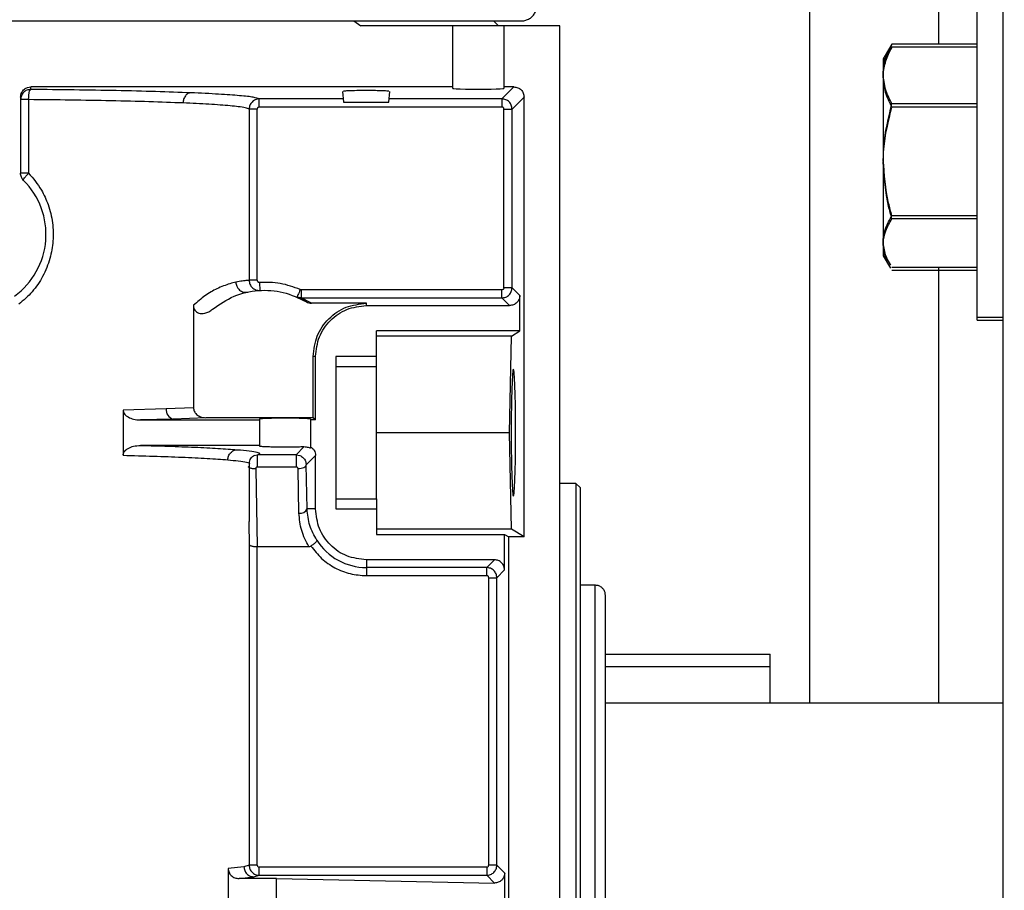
# Model space of a CAD drawing. Header units: inches. Extents: x 170 to 288, y 234 to 248.
# Tile 66 of 256: x 177.196 to 177.323, y 244.664 to 244.777. Entities that reach past the tile are written whole.
import ezdxf

# ---------------------------------------------------------------- set-up
doc = ezdxf.new("R2010")
doc.units = ezdxf.units.IN
doc.header["$LTSCALE"] = 0.25
doc.header["$MEASUREMENT"] = 0
doc.layers.add('ANNOTATIONS', color=1, linetype='Continuous')
doc.layers.add('SLIM E GUIDE MOTOR LH', color=7, linetype='Continuous')
doc.styles.add('ARIAL', font='arial.ttf', dxfattribs={"height": 0.09375})
doc.dimstyles.new('STANDARD$0', dxfattribs={"dimtxt": 0.09375, "dimasz": 0.09375, "dimexe": 0.03125, "dimexo": 0.046875, "dimgap": 0.09, "dimtad": 0, "dimtih": 1, "dimtoh": 1, "dimdec": 4, "dimzin": 0, "dimdsep": 46, "dimtxsty": 'ARIAL', "dimcen": 0.09, "dimadec": 0, "dimazin": 0, "dimtfac": 1, "dimtdec": 4, "dimtofl": 0, "dimtmove": 0, "dimatfit": 1, "dimfxl": 1, "dimtolj": 1, "dimtzin": 0, "dimarcsym": 0})

# ---------------------------------------------------------------- blocks, each defined once
blk = doc.blocks.new('*D8')
at = {"layer": 'ANNOTATIONS', "color": 0, "lineweight": -2, "transparency": 16777216}
for p, q in [((176.9911646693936, 244.7789401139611), (176.9911646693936, 245.4337754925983)), ((177.6157813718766, 244.2824744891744), (177.6157813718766, 245.4337754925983)), ((176.8974146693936, 245.4025254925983), (176.8036646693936, 245.4025254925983)), ((177.7095313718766, 245.4025254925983), (177.8032813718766, 245.4025254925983))]:
    blk.add_line(p, q, dxfattribs=at)
at = {"layer": 'ANNOTATIONS', "color": 0, "transparency": 16777216}
for points in [[(176.8974146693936, 245.4181504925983), (176.8974146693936, 245.3869004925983), (176.9911646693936, 245.4025254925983)], [(177.7095313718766, 245.4181504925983), (177.7095313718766, 245.3869004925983), (177.6157813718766, 245.4025254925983)]]:
    blk.add_solid(points, dxfattribs=at)
at = {"layer": 'defpoints', "color": 0, "transparency": 16777216}
for p in [(177.6157813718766, 245.4025254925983), (176.9911646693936, 244.6851901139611), (177.6157813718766, 244.1887244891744)]:
    blk.add_point(p, dxfattribs=at)
at = {"layer": 'ANNOTATIONS', "color": 0, "transparency": 16777216, "insert": (177.3544832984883, 245.4025254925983), "char_height": 0.09375, "attachment_point": 5, "style": 'ARIAL'}
blk.add_mtext('\\A1;27 1/2"', dxfattribs=at)

msp = doc.modelspace()

# ---------------------------------------------------------------- linework, layer by layer
at = {"layer": 'SLIM E GUIDE MOTOR LH'}
for p, q in [((177.3224144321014, 244.1880811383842), (177.3224144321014, 245.1964911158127)), ((177.314081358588, 244.8644445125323), (177.314081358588, 244.7736571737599)), ((177.2974145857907, 244.785195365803), (177.2974145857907, 244.6886506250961)), ((177.3190809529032, 244.7380058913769), (177.3190812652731, 244.7800694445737)), ((177.1178869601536, 244.7766492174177), (177.2602754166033, 244.7766492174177)), ((177.2386600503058, 244.7766492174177), (177.2395508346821, 244.775993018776)), ((177.2573227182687, 244.775993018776), (177.2566665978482, 244.7766492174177)), ((177.2651967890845, 244.775993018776), (177.2395508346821, 244.775993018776)), ((177.2514173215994, 244.7679356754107), (177.2514173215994, 244.775993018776)), ((177.2579788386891, 244.775993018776), (177.2579788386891, 244.7679356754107)), ((177.2651967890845, 244.5030271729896), (177.2651967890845, 244.775993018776)), ((177.3080642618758, 244.7736571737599), (177.3079081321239, 244.7733410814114)), ((177.3190812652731, 244.7736571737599), (177.3080642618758, 244.7736571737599)), ((177.3078824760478, 244.7729586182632), (177.306947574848, 244.7713392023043)), ((177.3078827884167, 244.7733555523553), (177.3069478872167, 244.7717361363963)), ((177.308063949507, 244.7732602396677), (177.3079078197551, 244.7729441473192)), ((177.3190809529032, 244.7732602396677), (177.308063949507, 244.7732602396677)), ((177.3069478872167, 244.7717361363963), (177.306947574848, 244.7463391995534)), ((177.1969552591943, 244.7677902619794), (177.1969552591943, 244.7681190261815)), ((177.2514173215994, 244.7681190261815), (177.1969552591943, 244.7681190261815)), ((177.2371660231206, 244.7675462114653), (177.2372880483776, 244.7661505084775)), ((177.2431609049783, 244.7661505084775), (177.2432829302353, 244.7675462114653)), ((177.2592920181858, 244.7681190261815), (177.2577463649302, 244.7665733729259)), ((177.2592920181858, 244.7681190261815), (177.2579788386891, 244.7681190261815)), ((177.1956430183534, 244.7668058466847), (177.1956430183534, 244.756991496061)), ((177.196678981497, 244.7664787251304), (177.196678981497, 244.756991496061)), ((177.2264434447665, 244.7655241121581), (177.2264434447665, 244.7665733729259)), ((177.2372511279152, 244.7665733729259), (177.2264434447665, 244.7665733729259)), ((177.2372880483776, 244.7661505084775), (177.2431609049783, 244.7661505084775)), ((177.2577463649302, 244.7665733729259), (177.2431978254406, 244.7665733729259)), ((177.2577463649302, 244.7665733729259), (177.2577463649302, 244.7655241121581)), ((177.2590579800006, 244.7652618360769), (177.2606036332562, 244.7668074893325)), ((177.2606036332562, 244.7100409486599), (177.2606036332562, 244.7668074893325)), ((177.3190812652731, 244.7659219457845), (177.3080642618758, 244.7659219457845)), ((177.2251324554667, 244.7652619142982), (177.2251324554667, 244.7431641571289)), ((177.2261812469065, 244.7431641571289), (177.2261812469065, 244.7652619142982)), ((177.2577463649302, 244.7655241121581), (177.2264434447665, 244.7655241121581)), ((177.2580085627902, 244.7652618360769), (177.2590579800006, 244.7652618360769)), ((177.2580085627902, 244.742211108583), (177.2580085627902, 244.7652618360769)), ((177.2590579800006, 244.742211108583), (177.2590579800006, 244.7652618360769)), ((177.3190809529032, 244.7655250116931), (177.308063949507, 244.7655250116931)), ((177.3190809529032, 244.7511039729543), (177.308063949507, 244.7511039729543)), ((177.3190812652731, 244.7515009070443), (177.3080642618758, 244.7515009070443)), ((177.306947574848, 244.7463391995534), (177.3078824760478, 244.7447197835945)), ((177.3069478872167, 244.7467361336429), (177.3078827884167, 244.7451167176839)), ((177.3190809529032, 244.74441816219), (177.308063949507, 244.74441816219)), ((177.3190812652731, 244.7448150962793), (177.3080642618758, 244.7448150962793)), ((177.314081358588, 244.7448150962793), (177.314081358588, 244.6886506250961)), ((177.2261812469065, 244.7431641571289), (177.2251324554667, 244.7431641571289)), ((177.2264594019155, 244.7429021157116), (177.2265210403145, 244.7418541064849)), ((177.2318347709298, 244.7419487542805), (177.2317296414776, 244.7419705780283)), ((177.2318347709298, 244.7419487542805), (177.2318347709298, 244.740899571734)), ((177.2577463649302, 244.7419487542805), (177.2318347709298, 244.7419487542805)), ((177.2590579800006, 244.742211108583), (177.2580085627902, 244.742211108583)), ((177.2600535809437, 244.7412153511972), (177.2590579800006, 244.742211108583)), ((177.2325206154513, 244.7403880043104), (177.2313122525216, 244.7410072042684)), ((177.2331961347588, 244.7402016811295), (177.2318347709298, 244.740899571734)), ((177.2318347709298, 244.740899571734), (177.2577463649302, 244.740899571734)), ((177.2587419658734, 244.7399038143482), (177.2577463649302, 244.740899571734)), ((177.2600535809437, 244.736622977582), (177.2600535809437, 244.7412153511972)), ((177.2179526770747, 244.7399350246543), (177.2179526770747, 244.7267235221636)), ((177.2402623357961, 244.7402016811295), (177.2331961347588, 244.7402016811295)), ((177.2402623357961, 244.7399038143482), (177.2402623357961, 244.7402016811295)), ((177.2402623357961, 244.7399038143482), (177.2587419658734, 244.7399038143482)), ((177.3190809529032, 244.7380058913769), (177.3224141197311, 244.7380058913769)), ((177.3190812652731, 244.7384028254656), (177.3224144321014, 244.7384028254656)), ((177.2600535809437, 244.736622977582), (177.241574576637, 244.736622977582)), ((177.241574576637, 244.732019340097), (177.241574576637, 244.736622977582)), ((177.2589772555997, 244.7359667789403), (177.241574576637, 244.7359667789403)), ((177.2587260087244, 244.7234996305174), (177.2589772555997, 244.7359667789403)), ((177.2589772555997, 244.7359667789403), (177.2600535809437, 244.736622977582)), ((177.2337008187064, 244.7333421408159), (177.2334026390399, 244.7333421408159)), ((177.2334026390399, 244.7254378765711), (177.2334026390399, 244.7333421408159)), ((177.2337008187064, 244.7251400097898), (177.2337008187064, 244.7333421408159)), ((177.241574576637, 244.7333421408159), (177.2363253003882, 244.7333421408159)), ((177.2363253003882, 244.7333421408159), (177.2363253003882, 244.7136570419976)), ((177.241574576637, 244.732019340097), (177.2363253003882, 244.732019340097)), ((177.214421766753, 244.7265772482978), (177.2088646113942, 244.7264148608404)), ((177.2179526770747, 244.7267235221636), (177.214421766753, 244.7265772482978)), ((177.2088646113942, 244.7264148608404), (177.2088646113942, 244.7205844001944)), ((177.2153432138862, 244.7252657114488), (177.2111051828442, 244.7251400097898)), ((177.219544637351, 244.7254378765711), (177.2153432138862, 244.7252657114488)), ((177.2334026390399, 244.7254378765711), (177.219544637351, 244.7254378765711)), ((177.226482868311, 244.7252546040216), (177.226482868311, 244.7217445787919)), ((177.2337008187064, 244.7251400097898), (177.2334026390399, 244.7254378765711)), ((177.2111051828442, 244.7251400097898), (177.226482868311, 244.7251400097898)), ((177.2337008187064, 244.7251400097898), (177.2330443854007, 244.7251400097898)), ((177.2330443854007, 244.7251400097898), (177.2330443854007, 244.7214949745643)), ((177.2587260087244, 244.7234996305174), (177.241574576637, 244.7234996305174)), ((177.2589772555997, 244.7110324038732), (177.2587260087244, 244.7234996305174)), ((177.226482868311, 244.7218591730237), (177.2111051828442, 244.7218591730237)), ((177.2311811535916, 244.7206512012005), (177.2321977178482, 244.7216677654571)), ((177.2257369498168, 244.7205567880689), (177.2262275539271, 244.7206512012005)), ((177.2311811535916, 244.7206512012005), (177.2262275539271, 244.7206512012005)), ((177.2311811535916, 244.7206512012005), (177.2316670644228, 244.7205578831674)), ((177.2324977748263, 244.7193448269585), (177.2337008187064, 244.7205476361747)), ((177.2337008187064, 244.7136570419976), (177.2337008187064, 244.7205476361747)), ((177.2251706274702, 244.7120244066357), (177.2251706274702, 244.7194924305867)), ((177.2262275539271, 244.7190770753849), (177.2311811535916, 244.7190770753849)), ((177.232612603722, 244.7136571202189), (177.2324977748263, 244.7193448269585)), ((177.2259794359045, 244.718818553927), (177.2261843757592, 244.7087938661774)), ((177.2315631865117, 244.7131321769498), (177.2314486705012, 244.7188198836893)), ((177.2672965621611, 244.7169379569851), (177.2651967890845, 244.7169379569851)), ((177.2678212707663, 244.7164130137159), (177.2672965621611, 244.7169379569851)), ((177.2672965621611, 244.7169379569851), (177.2672965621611, 244.6119510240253)), ((177.2678212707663, 244.7164130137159), (177.2678212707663, 244.6124759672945)), ((177.2363253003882, 244.7149799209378), (177.241574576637, 244.7149799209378)), ((177.241574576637, 244.7149799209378), (177.241574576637, 244.7103762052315)), ((177.2337008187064, 244.7136570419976), (177.232612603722, 244.7136571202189)), ((177.2363253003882, 244.7136570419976), (177.241574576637, 244.7136570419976)), ((177.2250761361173, 244.7120244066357), (177.2250808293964, 244.7117737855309)), ((177.2250808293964, 244.7117737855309), (177.2251324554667, 244.7090751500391)), ((177.2589772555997, 244.7110324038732), (177.241574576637, 244.7110324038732)), ((177.241574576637, 244.7103762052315), (177.2580852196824, 244.7103762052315)), ((177.2580852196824, 244.7103762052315), (177.2586349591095, 244.7100409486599)), ((177.2580852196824, 244.7057838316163), (177.2580852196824, 244.7103762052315)), ((177.2586349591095, 244.6188480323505), (177.2586349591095, 244.7100409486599)), ((177.2606036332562, 244.7100409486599), (177.2586349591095, 244.7100409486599)), ((177.2606036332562, 244.7100409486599), (177.2589772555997, 244.7110324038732)), ((177.2251324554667, 244.7090751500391), (177.2251324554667, 244.6676890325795)), ((177.2261812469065, 244.6676890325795), (177.2261843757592, 244.7087938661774)), ((177.2261843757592, 244.7087938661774), (177.232823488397, 244.7087938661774)), ((177.2567736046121, 244.7070953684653), (177.2402623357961, 244.7070953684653)), ((177.2402623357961, 244.7070953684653), (177.2402623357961, 244.7050504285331)), ((177.2557776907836, 244.7060996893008), (177.2567736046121, 244.7070953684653)), ((177.2557776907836, 244.7060996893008), (177.2402623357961, 244.7060996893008)), ((177.2402623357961, 244.7050504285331), (177.2557776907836, 244.7050504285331)), ((177.257089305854, 244.7047881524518), (177.2580852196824, 244.7057838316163)), ((177.2560402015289, 244.7047881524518), (177.257089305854, 244.7047881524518)), ((177.2560402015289, 244.6676891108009), (177.2560402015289, 244.7047881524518)), ((177.257089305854, 244.6676891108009), (177.257089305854, 244.7047881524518)), ((177.2697899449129, 244.7038145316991), (177.2678212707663, 244.7038145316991)), ((177.2697899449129, 244.6250745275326), (177.2697899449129, 244.7038145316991)), ((177.2711021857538, 244.6949006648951), (177.2923621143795, 244.6949006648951)), ((177.2923621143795, 244.6886506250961), (177.2923621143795, 244.6949006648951)), ((177.2711021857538, 244.6933381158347), (177.2923621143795, 244.6933381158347)), ((177.2711021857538, 244.6886506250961), (177.3224144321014, 244.6886506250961)), ((177.2244622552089, 244.6674915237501), (177.2224363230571, 244.6672503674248)), ((177.2224363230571, 244.6672503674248), (177.2224363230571, 244.6616386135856)), ((177.2251324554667, 244.6676890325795), (177.2244622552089, 244.6674915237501)), ((177.2261812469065, 244.6676890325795), (177.2251324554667, 244.6676890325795)), ((177.2264434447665, 244.6663775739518), (177.2264434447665, 244.6674268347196)), ((177.2557776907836, 244.6674268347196), (177.2264434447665, 244.6674268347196)), ((177.2557776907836, 244.6674268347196), (177.2557776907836, 244.6663775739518)), ((177.257089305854, 244.6676891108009), (177.2560402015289, 244.6676891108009)), ((177.2581064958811, 244.6666721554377), (177.257089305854, 244.6676891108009)), ((177.2238336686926, 244.6659547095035), (177.2257488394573, 244.6661799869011)), ((177.2286408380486, 244.6659547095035), (177.2238336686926, 244.6659547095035)), ((177.2257488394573, 244.6661799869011), (177.2264434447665, 244.6663775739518)), ((177.2264434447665, 244.6663775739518), (177.2557776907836, 244.6663775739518)), ((177.2286408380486, 244.6629342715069), (177.2286408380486, 244.6659547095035)), ((177.2286408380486, 244.6659547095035), (177.2567679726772, 244.6653876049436)), ((177.2567679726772, 244.6653876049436), (177.2557776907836, 244.6663775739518)), ((177.2581064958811, 244.6622167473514), (177.2581064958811, 244.6666721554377))]:
    msp.add_line(p, q, dxfattribs=at)
at = {"layer": 'SLIM E GUIDE MOTOR LH', "flags": 128}
msp.add_lwpolyline([(177.2317296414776, 244.7419705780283), (177.2316482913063, 244.7417826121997), (177.2315700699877, 244.7416019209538), (177.2314977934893, 244.7414353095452), (177.2314345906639, 244.7412893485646), (177.2313826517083, 244.7411695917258), (177.2313441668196, 244.741080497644), (177.2313203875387, 244.741025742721), (177.2313122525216, 244.7410072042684)], dxfattribs=at)
at = {"layer": 'SLIM E GUIDE MOTOR LH'}
for centre, radius, start, end in [((177.1890812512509, 244.7490901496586), 0.009842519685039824, 306.0318790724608, 45.09912784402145), ((177.2156203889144, 244.7264399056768), 0.001206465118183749, 173.463342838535, 256.7181505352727), ((177.2317362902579, 244.7140976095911), 0.000980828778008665, 259.8347831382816, 333.3089846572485), ((177.2402623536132, 244.7136570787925), 0.007557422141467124, 212.1655892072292, 270.0000000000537)]:
    msp.add_arc(centre, radius, start, end, dxfattribs=at)
for centre, major_axis, ratio, start_param, end_param in [((177.2546980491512, 244.7679357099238), (0.003280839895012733, 0), 0.03492076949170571, 3.14159265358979, 6.283185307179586), ((177.2592287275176, 244.7234995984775), (0, 0.008202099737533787), 0.0349207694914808, 4.71238898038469, 7.853981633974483), ((177.2592287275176, 244.7234995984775), (0, 0.008202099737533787), 0.0349207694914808, 1.570796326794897, 4.71238898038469)]:
    msp.add_ellipse(centre, major_axis=major_axis, ratio=ratio, start_param=start_param, end_param=end_param, dxfattribs=at)
for points, knots in [([(177.2602754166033, 244.7766492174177), (177.2603689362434, 244.7766532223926), (177.2606364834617, 244.7766646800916), (177.2610730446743, 244.7767925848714), (177.2615355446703, 244.7770726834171), (177.2619048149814, 244.777470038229), (177.262143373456, 244.7779337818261), (177.2622563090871, 244.7784109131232), (177.2622372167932, 244.7787207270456), (177.2622281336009, 244.7788681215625)], [0, 0, 0, 0, 0.08410297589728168, 0.240607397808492, 0.4029511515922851, 0.5653592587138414, 0.7218626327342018, 0.8676756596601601, 1, 1, 1, 1]), ([(177.3069478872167, 244.7697895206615), (177.3069492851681, 244.7698812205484), (177.3069598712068, 244.7705756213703), (177.3072027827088, 244.7718843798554), (177.307775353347, 244.7730626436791), (177.3080642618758, 244.7736571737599)], [0, 0, 0, 0, 0.07009360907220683, 0.530786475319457, 1, 1, 1, 1]), ([(177.306947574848, 244.7693925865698), (177.3069489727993, 244.7694842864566), (177.3069595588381, 244.7701786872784), (177.3072024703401, 244.7714874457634), (177.3077750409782, 244.772665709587), (177.308063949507, 244.7732602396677)], [0, 0, 0, 0, 0.07009360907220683, 0.530786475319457, 1, 1, 1, 1]), ([(177.3080642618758, 244.7659219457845), (177.3077521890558, 244.7665500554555), (177.3071223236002, 244.7678177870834), (177.3070063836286, 244.7691283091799), (177.3069478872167, 244.7697895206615)], [0, 0, 0, 0, 0.4954594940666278, 1, 1, 1, 1]), ([(177.308063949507, 244.7655250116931), (177.307751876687, 244.7661531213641), (177.3071220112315, 244.7674208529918), (177.3070060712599, 244.7687313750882), (177.306947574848, 244.7693925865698)], [0, 0, 0, 0, 0.4954594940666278, 1, 1, 1, 1]), ([(177.1956430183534, 244.7668058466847), (177.195649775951, 244.7669095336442), (177.195663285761, 244.7671168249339), (177.195773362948, 244.7673984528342), (177.1959290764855, 244.7676411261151), (177.1961741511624, 244.767882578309), (177.1965224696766, 244.7680795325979), (177.1968187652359, 244.7681065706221), (177.1969552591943, 244.7681190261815)], [0, 0, 0, 0, 0.1508876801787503, 0.3016551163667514, 0.4352185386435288, 0.5691253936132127, 0.8015097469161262, 1, 1, 1, 1]), ([(177.1969552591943, 244.7677902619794), (177.1967833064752, 244.767770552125), (177.1964393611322, 244.7677311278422), (177.1960055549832, 244.7674278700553), (177.1957020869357, 244.7669943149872), (177.195662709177, 244.7666505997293), (177.1956430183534, 244.7664787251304)], [0, 0, 0, 0, 0.2499837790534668, 0.5000255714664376, 0.749988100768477, 1, 1, 1, 1]), ([(177.196678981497, 244.7664787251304), (177.1966837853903, 244.766640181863), (177.1966937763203, 244.7669759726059), (177.1967582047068, 244.7674121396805), (177.1968500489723, 244.7677192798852), (177.1969210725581, 244.7677671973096), (177.1969552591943, 244.7677902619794)], [0, 0, 0, 0, 0.240120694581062, 0.4993926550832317, 0.7590366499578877, 1, 1, 1, 1]), ([(177.217606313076, 244.7673582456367), (177.2161416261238, 244.7674128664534), (177.2132566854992, 244.7675204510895), (177.2080972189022, 244.767643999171), (177.2026691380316, 244.767737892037), (177.1988389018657, 244.7677729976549), (177.1969552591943, 244.7677902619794)], [0, 0, 0, 0, 0.2619238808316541, 0.5159019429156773, 0.7619291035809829, 1, 1, 1, 1]), ([(177.217606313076, 244.7673582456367), (177.2174815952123, 244.7673373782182), (177.2172900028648, 244.7673053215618), (177.2170590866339, 244.7671385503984), (177.2169001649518, 244.7669687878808), (177.216771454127, 244.7667601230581), (177.2166454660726, 244.766458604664), (177.2166211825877, 244.7662090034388), (177.2166053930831, 244.7660467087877)], [0, 0, 0, 0, 0.2406071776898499, 0.3696222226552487, 0.5011432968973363, 0.632477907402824, 0.7610313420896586, 1, 1, 1, 1]), ([(177.2264434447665, 244.7665733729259), (177.2262531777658, 244.7666447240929), (177.2258726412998, 244.7667874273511), (177.2240258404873, 244.7669932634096), (177.221363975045, 244.7671878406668), (177.2188588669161, 244.7673014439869), (177.217606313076, 244.7673582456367)], [0, 0, 0, 0, 0.2499989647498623, 0.5000011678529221, 0.7500006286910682, 1, 1, 1, 1]), ([(177.2387404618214, 244.7676359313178), (177.238424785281, 244.7676281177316), (177.2378041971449, 244.7676127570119), (177.2373081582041, 244.7675776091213), (177.2373080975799, 244.7675546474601), (177.2373080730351, 244.7675453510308)], [0, 0, 0, 0, 0.3812431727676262, 0.7494855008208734, 1, 1, 1, 1]), ([(177.2431408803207, 244.7675466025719), (177.2431562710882, 244.7675510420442), (177.2431961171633, 244.7675625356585), (177.243030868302, 244.7675813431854), (177.2427656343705, 244.7676009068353), (177.2423729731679, 244.7676175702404), (177.2417778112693, 244.7676349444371), (177.2409222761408, 244.7676489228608), (177.2397865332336, 244.7676517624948), (177.239101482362, 244.7676413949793), (177.2387404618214, 244.7676359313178)], [0, 0, 0, 0, 0.06243936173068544, 0.1616529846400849, 0.2677670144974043, 0.369002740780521, 0.4654039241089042, 0.6428271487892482, 0.8117705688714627, 1, 1, 1, 1]), ([(177.2592920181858, 244.7681190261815), (177.2594639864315, 244.7680993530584), (177.2598077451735, 244.7680600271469), (177.2602411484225, 244.7677565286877), (177.260544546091, 244.7673231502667), (177.2605839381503, 244.7669793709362), (177.2606036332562, 244.7668074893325)], [0, 0, 0, 0, 0.2501149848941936, 0.4999714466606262, 0.7499974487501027, 1, 1, 1, 1]), ([(177.196678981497, 244.7664787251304), (177.1965366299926, 244.7664787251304), (177.1962519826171, 244.7664787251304), (177.1959167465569, 244.7664787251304), (177.1956867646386, 244.7664787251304), (177.1956575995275, 244.7664787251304), (177.1956430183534, 244.7664787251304)], [0, 0, 0, 0, 0.2500449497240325, 0.4999921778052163, 0.7500197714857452, 1, 1, 1, 1]), ([(177.2166053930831, 244.7660467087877), (177.2151896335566, 244.7661012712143), (177.2124026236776, 244.7662086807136), (177.2074200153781, 244.7663316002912), (177.2021847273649, 244.7664259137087), (177.1984932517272, 244.766461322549), (177.196678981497, 244.7664787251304)], [0, 0, 0, 0, 0.2623672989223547, 0.5164861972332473, 0.7623647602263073, 1, 1, 1, 1]), ([(177.2251324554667, 244.7652619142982), (177.2250049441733, 244.7653175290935), (177.224768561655, 244.7654206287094), (177.2238426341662, 244.7655601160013), (177.22272567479, 244.7656793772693), (177.2214398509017, 244.765783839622), (177.2199693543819, 244.7658799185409), (177.218373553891, 244.765967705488), (177.2171852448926, 244.766020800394), (177.2166053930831, 244.7660467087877)], [0, 0, 0, 0, 0.1951849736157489, 0.3618370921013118, 0.4999429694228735, 0.6335626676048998, 0.7614479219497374, 0.8835952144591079, 1, 1, 1, 1]), ([(177.2264434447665, 244.7665733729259), (177.2263548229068, 244.7665679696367), (177.2261783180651, 244.7665572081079), (177.2258435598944, 244.7664490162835), (177.2254830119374, 244.7662006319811), (177.2251890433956, 244.7657645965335), (177.2251511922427, 244.7654283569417), (177.2251324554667, 244.7652619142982)], [0, 0, 0, 0, 0.129654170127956, 0.2582273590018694, 0.5102850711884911, 0.757585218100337, 1, 1, 1, 1]), ([(177.2590579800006, 244.7652618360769), (177.2590381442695, 244.7654335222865), (177.2589984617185, 244.765776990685), (177.25869509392, 244.766210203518), (177.2582618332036, 244.7665138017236), (177.2579182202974, 244.7665535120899), (177.2577463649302, 244.7665733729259)], [0, 0, 0, 0, 0.2498807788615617, 0.4999012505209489, 0.7498794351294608, 1, 1, 1, 1]), ([(177.3069478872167, 244.7587114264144), (177.3069617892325, 244.7593124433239), (177.3070182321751, 244.7617526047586), (177.3076147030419, 244.764130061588), (177.3080642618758, 244.7659219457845)], [0, 0, 0, 0, 0.2463021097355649, 1, 1, 1, 1]), ([(177.2261812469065, 244.7652619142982), (177.2260476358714, 244.7652619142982), (177.2257804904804, 244.7652619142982), (177.2254400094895, 244.7652619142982), (177.2251954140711, 244.7652619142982), (177.225153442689, 244.7652619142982), (177.2251324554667, 244.7652619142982)], [0, 0, 0, 0, 0.2501014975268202, 0.5000594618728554, 0.7500114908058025, 1, 1, 1, 1]), ([(177.2264434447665, 244.7655241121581), (177.2264088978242, 244.765520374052), (177.2263399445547, 244.7655129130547), (177.2262540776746, 244.7654516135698), (177.2261922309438, 244.7653657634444), (177.2261849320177, 244.7652967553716), (177.2261812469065, 244.7652619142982)], [0, 0, 0, 0, 0.250520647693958, 0.500021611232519, 0.7475688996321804, 1, 1, 1, 1]), ([(177.2580085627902, 244.7652618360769), (177.2580047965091, 244.765296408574), (177.2579972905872, 244.7653653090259), (177.2579360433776, 244.7654512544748), (177.25785018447, 244.7655130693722), (177.2577811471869, 244.7655204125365), (177.2577463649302, 244.7655241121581)], [0, 0, 0, 0, 0.2507427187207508, 0.4997118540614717, 0.7479456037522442, 1, 1, 1, 1]), ([(177.306947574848, 244.7583144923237), (177.3069614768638, 244.7589155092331), (177.3070179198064, 244.7613556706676), (177.3076143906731, 244.7637331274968), (177.308063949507, 244.7655250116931)], [0, 0, 0, 0, 0.2463021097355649, 1, 1, 1, 1]), ([(177.308063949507, 244.7511039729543), (177.3079133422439, 244.7516427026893), (177.3072566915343, 244.7539915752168), (177.3070821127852, 244.7564330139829), (177.306947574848, 244.7583144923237)], [0, 0, 0, 0, 0.2293567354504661, 1, 1, 1, 1]), ([(177.3080642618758, 244.7515009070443), (177.3079136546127, 244.7520396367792), (177.307257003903, 244.7543885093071), (177.3070824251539, 244.7568299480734), (177.3069478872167, 244.7587114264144)], [0, 0, 0, 0, 0.2293567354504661, 1, 1, 1, 1]), ([(177.196678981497, 244.756991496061), (177.1972686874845, 244.7562895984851), (177.1983007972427, 244.7550611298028), (177.1992896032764, 244.7528415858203), (177.1998288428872, 244.7506161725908), (177.199890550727, 244.7482478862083), (177.1994823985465, 244.7458921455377), (177.1985769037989, 244.7436592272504), (177.1972225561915, 244.7416235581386), (177.1960130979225, 244.7405849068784), (177.1954127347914, 244.7400693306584)], [0, 0, 0, 0, 0.1439182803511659, 0.2518873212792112, 0.3784536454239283, 0.499882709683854, 0.6187832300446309, 0.7494180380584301, 0.8756135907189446, 1, 1, 1, 1]), ([(177.1960288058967, 244.7560619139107), (177.1959713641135, 244.7561261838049), (177.1958564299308, 244.7562547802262), (177.1957362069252, 244.7564852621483), (177.1956577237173, 244.7567331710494), (177.1956479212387, 244.7569053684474), (177.1956430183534, 244.756991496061)], [0, 0, 0, 0, 0.2498922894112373, 0.5000047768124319, 0.7499184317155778, 1, 1, 1, 1]), ([(177.196678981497, 244.756991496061), (177.1965366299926, 244.756991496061), (177.1962519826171, 244.756991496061), (177.1959167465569, 244.756991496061), (177.1956867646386, 244.756991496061), (177.1956575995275, 244.756991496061), (177.1956430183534, 244.756991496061)], [0, 0, 0, 0, 0.2500449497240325, 0.4999921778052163, 0.7500197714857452, 1, 1, 1, 1]), ([(177.1960288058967, 244.7560619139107), (177.1960233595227, 244.7560883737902), (177.1960120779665, 244.756143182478), (177.1961443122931, 244.7563637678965), (177.1963724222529, 244.7566590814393), (177.1965788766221, 244.7568829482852), (177.196678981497, 244.756991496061)], [0, 0, 0, 0, 0.24032685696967, 0.4978102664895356, 0.7564999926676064, 1, 1, 1, 1]), ([(177.306947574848, 244.7477611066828), (177.3069489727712, 244.7478403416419), (177.3069595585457, 244.7484403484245), (177.3072024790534, 244.7495718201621), (177.3077750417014, 244.7505901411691), (177.308063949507, 244.7511039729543)], [0, 0, 0, 0, 0.07009321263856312, 0.5307809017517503, 1, 1, 1, 1]), ([(177.3069478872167, 244.7481580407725), (177.3069492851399, 244.7482372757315), (177.3069598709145, 244.7488372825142), (177.3072027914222, 244.7499687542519), (177.3077753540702, 244.750987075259), (177.3080642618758, 244.7515009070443)], [0, 0, 0, 0, 0.07009321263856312, 0.5307809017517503, 1, 1, 1, 1]), ([(177.3079081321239, 244.7451311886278), (177.3076598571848, 244.7455695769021), (177.307098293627, 244.7465611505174), (177.3070017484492, 244.7475861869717), (177.3069478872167, 244.7481580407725)], [0, 0, 0, 0, 0.4421136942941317, 1, 1, 1, 1]), ([(177.3079078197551, 244.7447342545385), (177.307659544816, 244.7451726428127), (177.3070979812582, 244.7461642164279), (177.3070014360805, 244.7471892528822), (177.306947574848, 244.7477611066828)], [0, 0, 0, 0, 0.4421136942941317, 1, 1, 1, 1]), ([(177.2251324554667, 244.7431641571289), (177.2250505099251, 244.7431586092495), (177.2248906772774, 244.7431477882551), (177.2243060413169, 244.743094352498), (177.2237142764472, 244.742980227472), (177.2234215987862, 244.7429237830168)], [0, 0, 0, 0, 0.3471524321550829, 0.6771117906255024, 1, 1, 1, 1]), ([(177.2251324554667, 244.7431641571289), (177.2251519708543, 244.7429901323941), (177.2251816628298, 244.742725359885), (177.2253586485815, 244.7424122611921), (177.2255740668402, 244.7421583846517), (177.2258620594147, 244.7419697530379), (177.2262033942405, 244.7418585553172), (177.2264104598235, 244.741855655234), (177.2265210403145, 244.7418541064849)], [0, 0, 0, 0, 0.2431544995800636, 0.3699510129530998, 0.4997905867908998, 0.7098443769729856, 0.845046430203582, 0.9999999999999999, 0.9999999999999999, 0.9999999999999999, 0.9999999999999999]), ([(177.2261812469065, 244.7431641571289), (177.2261850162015, 244.7431282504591), (177.2261906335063, 244.7430747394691), (177.2262269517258, 244.7430125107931), (177.2262622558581, 244.7429719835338), (177.2263045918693, 244.7429388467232), (177.2263690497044, 244.7429063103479), (177.2264230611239, 244.7429038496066), (177.2264594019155, 244.7429021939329)], [0, 0, 0, 0, 0.2497482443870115, 0.372194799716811, 0.4995108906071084, 0.6259266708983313, 0.7483102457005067, 0.9999999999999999, 0.9999999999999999, 0.9999999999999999, 0.9999999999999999]), ([(177.2234215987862, 244.7429237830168), (177.2231696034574, 244.7428626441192), (177.2226878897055, 244.7427457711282), (177.2218461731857, 244.7424617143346), (177.2207931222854, 244.7420064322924), (177.2194936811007, 244.7412953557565), (177.2184475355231, 244.7403718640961), (177.2179526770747, 244.7399350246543)], [0, 0, 0, 0, 0.1878881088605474, 0.3591665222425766, 0.5142804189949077, 0.7702399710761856, 1, 1, 1, 1]), ([(177.2204172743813, 244.7394385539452), (177.2213083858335, 244.7400556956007), (177.2230906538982, 244.7412900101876), (177.2263063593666, 244.7419877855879), (177.229591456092, 244.7417999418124), (177.2315442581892, 244.7408586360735), (177.2325206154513, 244.7403880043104)], [0, 0, 0, 0, 0.250000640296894, 0.5000139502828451, 0.7500181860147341, 1, 1, 1, 1]), ([(177.2234215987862, 244.7429237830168), (177.2234283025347, 244.7428355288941), (177.2234422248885, 244.7426522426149), (177.2235341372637, 244.7423806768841), (177.2236845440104, 244.7421223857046), (177.2238934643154, 244.7419005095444), (177.2241447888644, 244.7417344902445), (177.2244170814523, 244.7416368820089), (177.2246886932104, 244.7416021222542), (177.224861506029, 244.7416279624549), (177.224944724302, 244.7416404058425)], [0, 0, 0, 0, 0.1142017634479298, 0.2371743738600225, 0.3667925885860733, 0.5000343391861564, 0.6332256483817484, 0.762835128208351, 0.885792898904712, 1, 1, 1, 1]), ([(177.2317296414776, 244.7419705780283), (177.2308786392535, 244.742280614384), (177.2291766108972, 244.7429006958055), (177.2273651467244, 244.7429016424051), (177.2264594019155, 244.7429021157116)], [0, 0, 0, 0, 0.4999929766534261, 1, 1, 1, 1]), ([(177.2577463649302, 244.740899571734), (177.2579182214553, 244.7409194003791), (177.2582618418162, 244.7409590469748), (177.2586950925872, 244.7412626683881), (177.2589984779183, 244.7416958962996), (177.259038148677, 244.742039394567), (177.2590579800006, 244.742211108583)], [0, 0, 0, 0, 0.2501055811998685, 0.5000762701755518, 0.750089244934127, 1, 1, 1, 1]), ([(177.2580085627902, 244.742211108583), (177.2580048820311, 244.7421762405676), (177.257997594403, 244.7421072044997), (177.2579357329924, 244.7420213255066), (177.2578498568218, 244.7419600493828), (177.2577809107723, 244.7419525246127), (177.2577463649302, 244.7419487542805)], [0, 0, 0, 0, 0.2525619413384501, 0.500053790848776, 0.749498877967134, 1, 1, 1, 1]), ([(177.2577463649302, 244.740899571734), (177.2577463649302, 244.7409193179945), (177.2577463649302, 244.7409588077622), (177.2577463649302, 244.7412032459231), (177.2577463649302, 244.7415452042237), (177.2577463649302, 244.7418142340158), (177.2577463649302, 244.7419487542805)], [0, 0, 0, 0, 0.2500181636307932, 0.5000014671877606, 0.7499907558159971, 1, 1, 1, 1]), ([(177.2318347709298, 244.740899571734), (177.2317445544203, 244.7409040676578), (177.2315647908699, 244.7409130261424), (177.2313962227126, 244.7409758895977), (177.2313122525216, 244.7410072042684)], [0, 0, 0, 0, 0.5018620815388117, 1, 1, 1, 1]), ([(177.2600535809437, 244.7412153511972), (177.2600338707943, 244.7410434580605), (177.2599944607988, 244.7406997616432), (177.2596913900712, 244.7402660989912), (177.2592577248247, 244.7399628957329), (177.2589139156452, 244.7399235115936), (177.2587419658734, 244.7399038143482)], [0, 0, 0, 0, 0.2500280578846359, 0.4999254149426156, 0.749896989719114, 1, 1, 1, 1]), ([(177.2179526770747, 244.7399350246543), (177.21796068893, 244.7398176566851), (177.2179761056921, 244.7395918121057), (177.21812084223, 244.7392920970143), (177.2183431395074, 244.7390669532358), (177.2186445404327, 244.7389190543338), (177.2190176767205, 244.7388651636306), (177.2194600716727, 244.7389238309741), (177.2199513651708, 244.7390995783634), (177.2202554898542, 244.7393207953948), (177.2204172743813, 244.7394384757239)], [0, 0, 0, 0, 0.1091297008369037, 0.2099921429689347, 0.3033328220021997, 0.4000072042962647, 0.5184428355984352, 0.6501206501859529, 0.8138754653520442, 1, 1, 1, 1]), ([(177.2325206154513, 244.7403880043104), (177.2326268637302, 244.7403339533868), (177.2328393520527, 244.7402258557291), (177.2330772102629, 244.7402097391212), (177.2331961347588, 244.7402016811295)], [0, 0, 0, 0, 0.5000193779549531, 1, 1, 1, 1]), ([(177.2334026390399, 244.7333421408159), (177.2335057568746, 244.7342410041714), (177.2337119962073, 244.7360387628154), (177.2352984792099, 244.7383059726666), (177.237565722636, 244.7398924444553), (177.2393634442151, 244.740098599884), (177.2402623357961, 244.7402016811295)], [0, 0, 0, 0, 0.249999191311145, 0.500007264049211, 0.7499950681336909, 1, 1, 1, 1]), ([(177.2337008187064, 244.7333421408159), (177.233799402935, 244.7342019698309), (177.2339965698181, 244.7359216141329), (177.2355139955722, 244.7380905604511), (177.2376829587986, 244.7396078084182), (177.2394025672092, 244.7398051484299), (177.2402623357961, 244.7399038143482)], [0, 0, 0, 0, 0.2500018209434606, 0.4999996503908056, 0.7500101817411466, 1, 1, 1, 1]), ([(177.241574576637, 244.7149799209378), (177.241574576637, 244.7151534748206), (177.241574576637, 244.7155005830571), (177.241574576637, 244.7174905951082), (177.241574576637, 244.7202521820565), (177.241574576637, 244.7234996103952), (177.241574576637, 244.7267470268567), (177.241574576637, 244.729508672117), (177.241574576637, 244.7314985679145), (177.241574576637, 244.7318457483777), (177.241574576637, 244.732019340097)], [0, 0, 0, 0, 0.1249995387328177, 0.2499994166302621, 0.3749997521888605, 0.5000007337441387, 0.6249987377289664, 0.7500016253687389, 0.8749997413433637, 1, 1, 1, 1]), ([(177.2179526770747, 244.7267235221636), (177.2179574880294, 244.7266464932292), (177.2179671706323, 244.7264914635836), (177.2180483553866, 244.7262641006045), (177.2181768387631, 244.7260484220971), (177.2184315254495, 244.7257761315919), (177.2188876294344, 244.7255019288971), (177.2193164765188, 244.7254601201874), (177.219544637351, 244.7254378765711)], [0, 0, 0, 0, 0.1020906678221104, 0.2054692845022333, 0.317062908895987, 0.4334256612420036, 0.6985637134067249, 1, 1, 1, 1]), ([(177.2088646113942, 244.7264148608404), (177.2088718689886, 244.726338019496), (177.2088868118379, 244.7261798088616), (177.2090119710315, 244.7259429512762), (177.2092173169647, 244.7257143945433), (177.2096157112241, 244.7254410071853), (177.2102541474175, 244.725195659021), (177.2108081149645, 244.7251594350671), (177.2111051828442, 244.7251400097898)], [0, 0, 0, 0, 0.08192725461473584, 0.168682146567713, 0.2808307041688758, 0.4082636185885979, 0.6826783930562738, 1, 1, 1, 1]), ([(177.2330443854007, 244.7252546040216), (177.2330256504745, 244.7252638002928), (177.2329905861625, 244.7252810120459), (177.2326858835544, 244.725308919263), (177.2322064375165, 244.7253332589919), (177.2315813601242, 244.7253507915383), (177.2308190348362, 244.7253646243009), (177.2297637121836, 244.7253720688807), (177.2287083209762, 244.7253646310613), (177.2279461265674, 244.7253507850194), (177.2273207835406, 244.7253332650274), (177.2268413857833, 244.7253089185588), (177.2265366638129, 244.7252810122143), (177.2265016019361, 244.7252638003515), (177.226482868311, 244.7252546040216)], [0, 0, 0, 0, 0.07756773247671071, 0.1451758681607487, 0.2501297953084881, 0.3152966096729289, 0.3787672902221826, 0.4999867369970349, 0.6212360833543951, 0.6846797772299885, 0.7498702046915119, 0.8548241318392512, 0.9224322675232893, 1, 1, 1, 1]), ([(177.2088646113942, 244.7205844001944), (177.208871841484, 244.7206607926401), (177.2088867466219, 244.720818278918), (177.2090104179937, 244.7210544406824), (177.2092147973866, 244.7212825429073), (177.2096128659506, 244.72155696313), (177.2102523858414, 244.7218034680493), (177.2108077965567, 244.7218397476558), (177.2111051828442, 244.7218591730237)], [0, 0, 0, 0, 0.08146987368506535, 0.1679536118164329, 0.2795045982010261, 0.4067152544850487, 0.6823346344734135, 1, 1, 1, 1]), ([(177.2111051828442, 244.7218591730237), (177.2123330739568, 244.7218255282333), (177.214863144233, 244.7217562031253), (177.2182214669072, 244.7216278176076), (177.2212933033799, 244.7214786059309), (177.2228164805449, 244.7213648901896), (177.223598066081, 244.7213065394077)], [0, 0, 0, 0, 0.2292100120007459, 0.4722873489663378, 0.7292156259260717, 1, 1, 1, 1]), ([(177.2321977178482, 244.7216677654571), (177.2319486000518, 244.7216597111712), (177.2314561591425, 244.7216437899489), (177.2305117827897, 244.7216314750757), (177.2295410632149, 244.7216286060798), (177.2285820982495, 244.7216359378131), (177.2277585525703, 244.7216519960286), (177.227102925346, 244.7216752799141), (177.2265982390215, 244.7217059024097), (177.2265240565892, 244.7217307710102), (177.226482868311, 244.7217445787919)], [0, 0, 0, 0, 0.1283973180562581, 0.2538080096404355, 0.3761536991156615, 0.4955416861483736, 0.6227251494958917, 0.729769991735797, 0.8499603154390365, 1, 1, 1, 1]), ([(177.2330443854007, 244.7214949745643), (177.2330329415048, 244.7214906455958), (177.2330092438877, 244.7214816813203), (177.2327854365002, 244.7215996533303), (177.2324270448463, 244.7216411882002), (177.2321977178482, 244.7216677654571)], [0, 0, 0, 0, 0.2516773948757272, 0.5211646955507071, 1, 1, 1, 1]), ([(177.2330443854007, 244.7216838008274), (177.2331375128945, 244.7216206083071), (177.2333231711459, 244.7214946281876), (177.2335298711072, 244.7212203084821), (177.2336740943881, 244.7209009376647), (177.2336918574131, 244.7206661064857), (177.2337008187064, 244.7205476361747)], [0, 0, 0, 0, 0.2448241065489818, 0.4880794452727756, 0.7417404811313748, 1, 1, 1, 1]), ([(177.2088646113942, 244.7205844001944), (177.2101925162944, 244.720549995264), (177.2129360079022, 244.7204789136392), (177.2165870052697, 244.7203427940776), (177.2199272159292, 244.7201827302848), (177.2215518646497, 244.7200587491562), (177.222387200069, 244.7199950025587)], [0, 0, 0, 0, 0.2274691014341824, 0.4699580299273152, 0.7274716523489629, 1, 1, 1, 1]), ([(177.222387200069, 244.7199950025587), (177.2224050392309, 244.7201587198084), (177.2224324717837, 244.7204104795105), (177.2225851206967, 244.7207137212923), (177.2227414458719, 244.7209228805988), (177.222934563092, 244.7210921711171), (177.2232145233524, 244.7212571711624), (177.2234469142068, 244.7212870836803), (177.223598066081, 244.7213065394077)], [0, 0, 0, 0, 0.2396321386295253, 0.3684994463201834, 0.5000677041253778, 0.6315970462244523, 0.7603830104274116, 1, 1, 1, 1]), ([(177.223598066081, 244.7213065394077), (177.2241591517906, 244.7212542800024), (177.2252813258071, 244.7211497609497), (177.2262084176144, 244.7209851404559), (177.2266120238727, 244.7208181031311), (177.226355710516, 244.7207068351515), (177.2262275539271, 244.7206512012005)], [0, 0, 0, 0, 0.2500007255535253, 0.5000026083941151, 0.750001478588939, 1, 1, 1, 1]), ([(177.2251706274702, 244.7194919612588), (177.2252070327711, 244.7197469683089), (177.2252804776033, 244.720261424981), (177.2256569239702, 244.7204835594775), (177.2258467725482, 244.720595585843)], [0, 0, 0, 0, 0.4956822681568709, 1, 1, 1, 1]), ([(177.2262275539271, 244.7190770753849), (177.2262275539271, 244.7191584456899), (177.2262275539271, 244.7193211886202), (177.2262275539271, 244.7195931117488), (177.2262275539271, 244.7198631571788), (177.2262275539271, 244.7201165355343), (177.2262275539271, 244.7203363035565), (177.2262275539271, 244.720506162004), (177.2262275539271, 244.7206216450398), (177.2262275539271, 244.7206413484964), (177.2262275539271, 244.7206512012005)], [0, 0, 0, 0, 0.1249904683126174, 0.2499845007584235, 0.3749914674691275, 0.4999894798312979, 0.6249999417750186, 0.7500012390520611, 0.8749882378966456, 1, 1, 1, 1]), ([(177.2311811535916, 244.7206512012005), (177.2311811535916, 244.7206413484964), (177.2311811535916, 244.7206216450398), (177.2311811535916, 244.720506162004), (177.2311811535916, 244.7203363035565), (177.2311811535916, 244.7201165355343), (177.2311811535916, 244.7198631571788), (177.2311811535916, 244.7195931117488), (177.2311811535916, 244.7193211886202), (177.2311811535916, 244.7191584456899), (177.2311811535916, 244.7190770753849)], [0, 0, 0, 0, 0.1250117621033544, 0.2499987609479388, 0.3750000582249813, 0.5000105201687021, 0.6250085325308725, 0.7500154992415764, 0.8750095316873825, 0.9999999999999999, 0.9999999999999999, 0.9999999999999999, 0.9999999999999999]), ([(177.2316670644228, 244.7205578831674), (177.2317462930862, 244.7205210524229), (177.2319072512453, 244.7204462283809), (177.2321768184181, 244.7202235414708), (177.2324366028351, 244.7198584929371), (177.2324773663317, 244.7195161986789), (177.2324977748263, 244.7193448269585)], [0, 0, 0, 0, 0.1673250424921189, 0.3399316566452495, 0.6695327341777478, 1, 1, 1, 1]), ([(177.222387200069, 244.7199950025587), (177.222864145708, 244.7199496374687), (177.2239266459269, 244.7198485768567), (177.2248354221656, 244.7196853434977), (177.2252508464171, 244.7195627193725), (177.22515197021, 244.7194982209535), (177.225143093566, 244.7194924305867)], [0, 0, 0, 0, 0.2810994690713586, 0.6262102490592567, 0.9664429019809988, 1, 1, 1, 1]), ([(177.2259794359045, 244.718818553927), (177.2258401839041, 244.7188195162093), (177.2256252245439, 244.7188210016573), (177.2253693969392, 244.7188816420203), (177.2251974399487, 244.7189495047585), (177.2250677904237, 244.7190292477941), (177.2250191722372, 244.7190903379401), (177.224998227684, 244.7191166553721)], [0, 0, 0, 0, 0.3246760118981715, 0.5011931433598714, 0.6820547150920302, 0.8630302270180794, 0.9999999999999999, 0.9999999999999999, 0.9999999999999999, 0.9999999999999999]), ([(177.2262275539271, 244.7190770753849), (177.2262097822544, 244.719076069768), (177.2261749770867, 244.7190741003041), (177.226125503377, 244.7190588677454), (177.2260809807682, 244.7190344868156), (177.2260305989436, 244.7189903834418), (177.2259828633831, 244.7189179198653), (177.2259806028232, 244.7188523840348), (177.2259794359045, 244.718818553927)], [0, 0, 0, 0, 0.1225937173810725, 0.2400952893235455, 0.3585667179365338, 0.4834897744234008, 0.7333733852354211, 0.9999999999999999, 0.9999999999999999, 0.9999999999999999, 0.9999999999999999]), ([(177.2314486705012, 244.7188198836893), (177.2314443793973, 244.7188534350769), (177.2314359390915, 244.7189194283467), (177.2313835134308, 244.718990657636), (177.2313305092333, 244.7190347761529), (177.2312845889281, 244.7190587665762), (177.2312343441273, 244.7190741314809), (177.2311991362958, 244.719076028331), (177.2311811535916, 244.7190769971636)], [0, 0, 0, 0, 0.2623258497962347, 0.515976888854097, 0.6416129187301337, 0.7610287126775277, 0.8779433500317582, 1, 1, 1, 1]), ([(177.2324977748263, 244.7193448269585), (177.2324786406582, 244.7192773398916), (177.2324403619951, 244.7191423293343), (177.2321959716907, 244.7189709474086), (177.2318533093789, 244.7188487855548), (177.2315835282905, 244.7188295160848), (177.2314486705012, 244.7188198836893)], [0, 0, 0, 0, 0.2499517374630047, 0.5000383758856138, 0.75007988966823, 1, 1, 1, 1]), ([(177.232823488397, 244.7087938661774), (177.2324712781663, 244.7094762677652), (177.2317580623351, 244.7108581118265), (177.2316286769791, 244.712367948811), (177.2315631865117, 244.7131321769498)], [0, 0, 0, 0, 0.4938340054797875, 1, 1, 1, 1]), ([(177.2338647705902, 244.7096337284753), (177.2335192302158, 244.7102550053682), (177.2328093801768, 244.7115313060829), (177.2326793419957, 244.7129361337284), (177.232612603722, 244.7136571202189)], [0, 0, 0, 0, 0.4867793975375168, 1, 1, 1, 1]), ([(177.2402623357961, 244.7070953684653), (177.2394025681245, 244.7071940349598), (177.2376829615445, 244.7073913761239), (177.2355139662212, 244.7089086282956), (177.2339966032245, 244.7110776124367), (177.2337994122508, 244.7127972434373), (177.2337008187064, 244.7136570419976)], [0, 0, 0, 0, 0.249990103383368, 0.5000009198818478, 0.7500053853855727, 1, 1, 1, 1]), ([(177.2251324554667, 244.7090751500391), (177.2251417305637, 244.7090533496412), (177.2251590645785, 244.7090126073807), (177.225260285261, 244.7089464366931), (177.2254142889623, 244.7088870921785), (177.2256151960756, 244.7088428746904), (177.2258574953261, 244.7088055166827), (177.2260561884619, 244.7087984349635), (177.2261843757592, 244.7087938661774)], [0, 0, 0, 0, 0.1556691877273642, 0.2909265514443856, 0.4996564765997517, 0.6363999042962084, 0.7654226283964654, 1, 1, 1, 1]), ([(177.232823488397, 244.7087938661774), (177.2328755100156, 244.7087968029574), (177.2329761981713, 244.7088024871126), (177.2330654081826, 244.7088493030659), (177.233108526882, 244.7088719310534)], [0, 0, 0, 0, 0.5166607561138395, 1, 1, 1, 1]), ([(177.2338647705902, 244.7096337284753), (177.233864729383, 244.7095980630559), (177.2338646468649, 244.7095266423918), (177.2337043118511, 244.7093316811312), (177.2334440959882, 244.7091016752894), (177.2332191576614, 244.7089476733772), (177.233108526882, 244.7088719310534)], [0, 0, 0, 0, 0.2494246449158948, 0.4994774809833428, 0.7538294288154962, 1, 1, 1, 1]), ([(177.233108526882, 244.7088719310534), (177.2335414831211, 244.7083143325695), (177.2344073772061, 244.7071991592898), (177.2361713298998, 244.7059986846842), (177.2381498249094, 244.7051998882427), (177.2395581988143, 244.7051002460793), (177.2402623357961, 244.7050504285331)], [0, 0, 0, 0, 0.2500036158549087, 0.4999966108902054, 0.7500160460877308, 1, 1, 1, 1]), ([(177.2580852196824, 244.7057838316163), (177.2580655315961, 244.705955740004), (177.2580261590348, 244.7062995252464), (177.2577226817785, 244.7067329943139), (177.2572891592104, 244.7070362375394), (177.2569454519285, 244.7070756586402), (177.2567736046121, 244.7070953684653)], [0, 0, 0, 0, 0.250044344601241, 0.5000428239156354, 0.7500306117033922, 1, 1, 1, 1]), ([(177.257089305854, 244.7047881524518), (177.2570694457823, 244.7049598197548), (177.2570297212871, 244.7053031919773), (177.2567267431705, 244.705736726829), (177.256293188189, 244.70604003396), (177.2559495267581, 244.7060798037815), (177.2557776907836, 244.7060996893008)], [0, 0, 0, 0, 0.2498702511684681, 0.4997952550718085, 0.7498899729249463, 1, 1, 1, 1]), ([(177.2557776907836, 244.7050504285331), (177.2557776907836, 244.7051849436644), (177.2557776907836, 244.7054539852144), (177.2557776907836, 244.705796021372), (177.2557776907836, 244.7060403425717), (177.2557776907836, 244.7060799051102), (177.2557776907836, 244.7060996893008)], [0, 0, 0, 0, 0.2500032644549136, 0.5000275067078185, 0.7499768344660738, 1, 1, 1, 1]), ([(177.2560402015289, 244.7047881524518), (177.2560364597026, 244.7048227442), (177.2560289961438, 244.704891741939), (177.2559673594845, 244.7049773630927), (177.2558817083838, 244.7050395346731), (177.2558126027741, 244.7050467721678), (177.2557776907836, 244.7050504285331)], [0, 0, 0, 0, 0.2506060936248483, 0.4998664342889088, 0.7473337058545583, 1, 1, 1, 1]), ([(177.2711021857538, 244.7025022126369), (177.2710914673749, 244.7026290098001), (177.2710691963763, 244.7028924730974), (177.270885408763, 244.7032623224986), (177.270580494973, 244.7035812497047), (177.2701691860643, 244.7037947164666), (177.269859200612, 244.7038065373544), (177.2697110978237, 244.7038121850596)], [0, 0, 0, 0, 0.177980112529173, 0.3698129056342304, 0.5671336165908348, 0.7931879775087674, 1, 1, 1, 1]), ([(177.2711021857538, 244.6263867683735), (177.2711021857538, 244.6265283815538), (177.2711021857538, 244.6268116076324), (177.2711021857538, 244.6290746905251), (177.2711021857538, 244.6325918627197), (177.2711021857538, 244.6373614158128), (177.2711021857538, 244.6431641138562), (177.2711021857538, 244.6497865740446), (177.2711021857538, 244.6569719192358), (177.2711021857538, 244.664444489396), (177.2711021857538, 244.6719170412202), (177.2711021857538, 244.6791023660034), (177.2711021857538, 244.6857248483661), (177.2711021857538, 244.6915275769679), (177.2711021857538, 244.6962970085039), (177.2711021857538, 244.6998143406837), (177.2711021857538, 244.7020772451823), (177.2711021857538, 244.7023605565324), (177.2711021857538, 244.7025022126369)], [0, 0, 0, 0, 0.06249990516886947, 0.124999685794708, 0.187500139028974, 0.2500001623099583, 0.3124997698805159, 0.3749999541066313, 0.4375001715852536, 0.5000001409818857, 0.5625001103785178, 0.6249997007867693, 0.6875004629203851, 0.7500000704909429, 0.8124996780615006, 0.8750004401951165, 0.937500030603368, 1, 1, 1, 1]), ([(177.2224363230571, 244.6672503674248), (177.2224411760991, 244.6671678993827), (177.2224508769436, 244.6670030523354), (177.222555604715, 244.6666819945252), (177.2228087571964, 244.6663206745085), (177.2232749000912, 244.6660151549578), (177.2236446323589, 244.6659751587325), (177.2238336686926, 244.6659547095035)], [0, 0, 0, 0, 0.1172824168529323, 0.2344382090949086, 0.4763492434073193, 0.7322683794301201, 1, 1, 1, 1]), ([(177.2244622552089, 244.6674915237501), (177.2244803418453, 244.6673273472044), (177.2245081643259, 244.6670747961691), (177.2246691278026, 244.6667705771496), (177.2248351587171, 244.6665609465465), (177.2250408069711, 244.6663915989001), (177.2253394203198, 244.666227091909), (177.2255875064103, 244.6661985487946), (177.2257488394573, 244.6661799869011)], [0, 0, 0, 0, 0.2393234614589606, 0.368148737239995, 0.4997294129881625, 0.6313423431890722, 0.7602579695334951, 1, 1, 1, 1]), ([(177.2251324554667, 244.6676890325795), (177.2251511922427, 244.667522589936), (177.2251890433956, 244.6671863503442), (177.2254830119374, 244.6667503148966), (177.2258435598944, 244.6665019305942), (177.2261783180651, 244.6663937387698), (177.2263548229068, 244.666382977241), (177.2264434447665, 244.6663775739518)], [0, 0, 0, 0, 0.2424147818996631, 0.489714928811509, 0.7417726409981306, 0.870345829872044, 1, 1, 1, 1]), ([(177.2261812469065, 244.6676890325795), (177.2261850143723, 244.6676544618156), (177.2261925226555, 244.6675855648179), (177.2262537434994, 244.6674996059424), (177.2263396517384, 244.667437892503), (177.2264086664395, 244.6674305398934), (177.2264434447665, 244.6674268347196)], [0, 0, 0, 0, 0.2507695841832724, 0.499765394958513, 0.7479185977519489, 1, 1, 1, 1]), ([(177.2557776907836, 244.6663775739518), (177.2559494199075, 244.6663974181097), (177.2562929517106, 244.666437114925), (177.256726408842, 244.6667403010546), (177.2570298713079, 244.6671737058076), (177.2570694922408, 244.6675172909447), (177.257089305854, 244.6676891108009)], [0, 0, 0, 0, 0.249936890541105, 0.4999808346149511, 0.7499507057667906, 1, 1, 1, 1]), ([(177.2557776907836, 244.6674268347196), (177.2558123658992, 244.6674305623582), (177.2558813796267, 244.6674379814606), (177.2559670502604, 244.6674996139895), (177.256029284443, 244.6675851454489), (177.2560365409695, 244.6676542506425), (177.2560402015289, 244.6676891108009)], [0, 0, 0, 0, 0.25116039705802, 0.4998834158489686, 0.7477158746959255, 1, 1, 1, 1]), ([(177.2581064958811, 244.6666721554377), (177.2581016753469, 244.6665883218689), (177.25809197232, 244.6664195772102), (177.2580131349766, 244.6661738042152), (177.2578896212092, 244.6659438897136), (177.2576599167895, 244.6656767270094), (177.2572816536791, 244.6654328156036), (177.2569417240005, 244.6654028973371), (177.2567679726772, 244.6653876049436)], [0, 0, 0, 0, 0.1126629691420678, 0.2267740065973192, 0.3487940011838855, 0.4744927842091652, 0.7313927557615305, 1, 1, 1, 1])]:
    msp.add_open_spline(points, degree=3, knots=knots, dxfattribs=at)

# ---------------------------------------------------------------- dimensions: what is measured, and where the dimension line sits
at = {"layer": 'ANNOTATIONS'}
dim = msp.add_linear_dim(base=(177.6157813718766, 245.4025254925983), p1=(176.9911646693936, 244.6851901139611), p2=(177.6157813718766, 244.1887244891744), text='27 1/2"', dimstyle='STANDARD$0', override={"dimexo": 0.09375}, dxfattribs=at)
dim.commit()
dim.dimension.update_dxf_attribs({"geometry": '*D8', "text_midpoint": (177.3544832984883, 245.4025254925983), "dimtype": 160})

doc.saveas('drawing.dxf')
